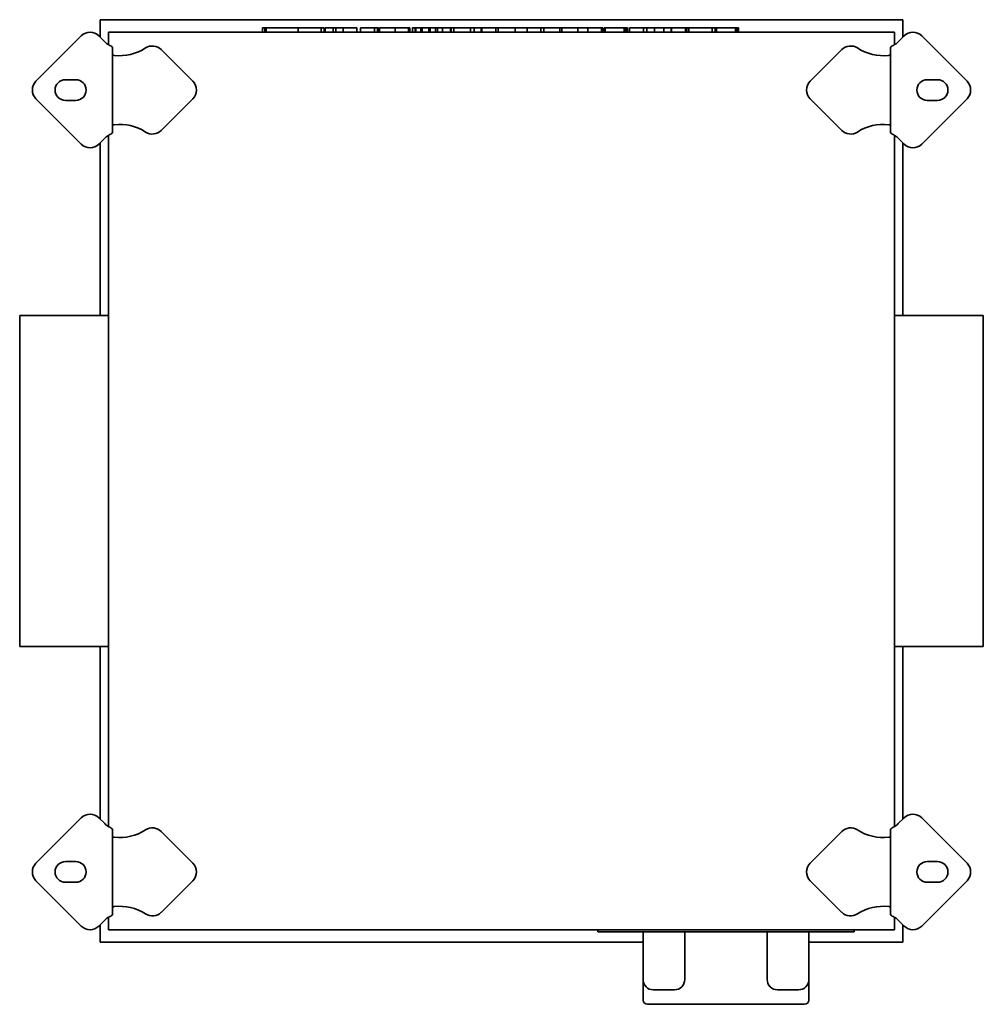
# Model space of a CAD drawing. Header units: millimetres. Extents: x 187 to 653, y 59 to 535.
import ezdxf

# ---------------------------------------------------------------- set-up
doc = ezdxf.new("R2010")
doc.units = ezdxf.units.MM
doc.header["$LTSCALE"] = 2
doc.layers.add('Krawędzie widoczne(ISO)', color=7, linetype='Continuous', lineweight=35, true_color=0x262659)

msp = doc.modelspace()

# ---------------------------------------------------------------- linework, layer by layer
at = {"layer": 'Krawędzie widoczne(ISO)'}
for p, q in [((614, 535), (226, 535)), ((226, 535), (226, 526.53)), ((614, 526.53), (614, 535)), ((610, 529), (230, 529)), ((230, 529), (230, 522.97)), ((304.45, 531), (305.58, 531)), ((304.45, 531), (304.45, 529)), ((305.58, 531), (305.58, 529)), ((305.58, 531), (306.23, 531)), ((306.23, 531), (306.23, 529)), ((306.23, 531), (321.15, 531)), ((321.15, 531), (321.68, 531)), ((321.68, 531), (321.68, 529)), ((321.68, 531), (326.02, 531)), ((326.02, 531), (332.88, 531)), ((332.88, 531), (332.88, 529)), ((332.88, 531), (333.68, 531)), ((333.68, 531), (334.31, 531)), ((334.31, 531), (334.31, 529)), ((334.8, 531), (338.57, 531)), ((334.8, 531), (334.8, 529)), ((338.57, 531), (339.85, 531)), ((338.57, 531), (338.57, 529)), ((339.85, 531), (343.54, 531)), ((339.85, 531), (339.85, 529)), ((343.54, 531), (345.5, 531)), ((343.54, 531), (343.54, 529)), ((345.5, 531), (350.07, 531)), ((350.07, 531), (350.07, 529)), ((351.79, 531), (351.79, 529)), ((351.79, 531), (353.9, 531)), ((353.9, 531), (358.54, 531)), ((358.54, 531), (360.11, 531)), ((358.54, 531), (358.54, 529)), ((360.11, 531), (360.61, 531)), ((360.11, 531), (360.11, 529)), ((360.61, 531), (360.61, 529)), ((361.1, 531), (363.02, 531)), ((361.1, 531), (361.1, 529)), ((363.02, 531), (366.95, 531)), ((366.95, 531), (368.59, 531)), ((368.59, 531), (370.56, 531)), ((368.59, 531), (368.59, 529)), ((370.56, 531), (375.09, 531)), ((375.09, 531), (375.73, 531)), ((375.09, 531), (375.09, 529)), ((375.73, 531), (375.73, 529)), ((376.94, 531), (376.94, 529)), ((376.94, 531), (378.33, 531)), ((378.33, 531), (378.33, 529)), ((378.33, 531), (378.54, 531)), ((378.54, 531), (381.05, 531)), ((378.54, 531), (378.54, 529)), ((381.05, 531), (381.69, 531)), ((381.05, 531), (381.05, 529)), ((381.69, 531), (384.83, 531)), ((381.69, 531), (381.69, 529)), ((384.83, 531), (385.45, 531)), ((384.83, 531), (384.83, 529)), ((385.45, 531), (388.04, 531)), ((385.45, 531), (385.45, 529)), ((388.04, 531), (389.04, 531)), ((388.04, 531), (388.04, 529)), ((389.04, 531), (391.53, 531)), ((389.04, 531), (389.04, 529)), ((391.53, 531), (395.4, 531)), ((391.53, 531), (391.53, 529)), ((395.4, 531), (395.73, 531)), ((395.4, 531), (395.4, 529)), ((395.73, 531), (396.15, 531)), ((395.73, 531), (395.73, 529)), ((396.15, 531), (397.03, 531)), ((397.03, 531), (401.02, 531)), ((397.03, 531), (397.03, 529)), ((401.02, 531), (403.98, 531)), ((403.98, 531), (405.02, 531)), ((405.02, 531), (406.74, 531)), ((405.02, 531), (405.02, 529)), ((406.74, 531), (407.03, 531)), ((406.74, 531), (406.74, 529)), ((407.03, 531), (408.55, 531)), ((408.55, 531), (409.52, 531)), ((409.52, 531), (410.2, 531)), ((410.2, 531), (410.49, 531)), ((410.2, 531), (410.2, 529)), ((410.49, 531), (417.24, 531)), ((410.49, 531), (410.49, 529)), ((417.24, 531), (418.36, 531)), ((417.24, 531), (417.24, 529)), ((418.36, 531), (423.26, 531)), ((418.36, 531), (418.36, 529)), ((423.26, 531), (425.26, 531)), ((425.26, 531), (426.65, 531)), ((426.65, 531), (428.33, 531)), ((426.65, 531), (426.65, 529)), ((428.33, 531), (432.26, 531)), ((432.26, 531), (432.43, 531)), ((432.43, 531), (439.04, 531)), ((432.43, 531), (432.43, 529)), ((439.04, 531), (439.04, 529)), ((439.04, 531), (440.54, 531)), ((440.54, 531), (441.71, 531)), ((440.54, 531), (440.54, 529)), ((441.71, 531), (444.43, 531)), ((444.43, 531), (448.18, 531)), ((448.18, 531), (449.17, 531)), ((448.18, 531), (448.18, 529)), ((449.17, 531), (450.04, 531)), ((449.17, 531), (449.17, 529)), ((450.04, 531), (453.02, 531)), ((453.02, 531), (456, 531)), ((456, 531), (456.87, 531)), ((456.87, 531), (460.16, 531)), ((456.87, 531), (456.87, 529)), ((460.16, 531), (461.79, 531)), ((461.79, 531), (463.77, 531)), ((461.79, 531), (461.79, 529)), ((463.77, 531), (468.29, 531)), ((468.29, 531), (468.93, 531)), ((468.29, 531), (468.29, 529)), ((468.93, 531), (468.93, 529)), ((469.6, 531), (470.14, 531)), ((469.6, 531), (469.6, 529)), ((470.14, 531), (471.17, 531)), ((470.14, 531), (470.14, 529)), ((471.17, 531), (472.41, 531)), ((472.41, 531), (474.52, 531)), ((474.52, 531), (479.32, 531)), ((479.32, 531), (479.67, 531)), ((479.32, 531), (479.32, 529)), ((479.67, 531), (480.2, 531)), ((479.67, 531), (479.67, 529)), ((480.2, 531), (480.86, 531)), ((480.2, 531), (480.2, 529)), ((480.86, 531), (480.86, 529)), ((481.95, 531), (484.06, 531)), ((481.95, 531), (481.95, 529)), ((484.06, 531), (488.7, 531)), ((488.7, 531), (490.27, 531)), ((488.7, 531), (488.7, 529)), ((490.27, 531), (490.3, 531)), ((490.27, 531), (490.27, 529)), ((490.3, 531), (490.3, 529)), ((490.3, 531), (493.91, 531)), ((493.91, 531), (493.91, 529)), ((493.91, 531), (498.47, 531)), ((498.47, 531), (498.77, 531)), ((498.47, 531), (498.47, 529)), ((498.77, 531), (500.29, 531)), ((500.29, 531), (501.25, 531)), ((501.25, 531), (501.94, 531)), ((501.94, 531), (501.94, 529)), ((502.15, 531), (504.26, 531)), ((502.15, 531), (502.15, 529)), ((504.26, 531), (509.01, 531)), ((509.01, 531), (509.6, 531)), ((509.01, 531), (509.01, 529)), ((509.6, 531), (509.6, 529)), ((509.6, 531), (510.55, 531)), ((510.55, 531), (510.55, 529)), ((510.61, 531), (514.96, 531)), ((510.61, 531), (510.61, 529)), ((514.96, 531), (521.82, 531)), ((521.82, 531), (522.62, 531)), ((521.82, 531), (521.82, 529)), ((522.62, 531), (523.24, 531)), ((523.24, 531), (523.24, 529)), ((523.34, 531), (523.88, 531)), ((523.34, 531), (523.34, 529)), ((523.88, 531), (524.91, 531)), ((523.88, 531), (523.88, 529)), ((524.91, 531), (526.15, 531)), ((526.15, 531), (528.26, 531)), ((528.26, 531), (533.06, 531)), ((533.06, 531), (533.41, 531)), ((533.06, 531), (533.06, 529)), ((533.41, 531), (533.95, 531)), ((533.41, 531), (533.41, 529)), ((533.95, 531), (534.6, 531)), ((533.95, 531), (533.95, 529)), ((534.6, 531), (534.6, 529)), ((610, 522.97), (610, 529)), ((194.96, 505.24), (216.88, 527.16)), ((225.37, 527.16), (228.2, 524.33)), ((611.8, 524.33), (614.63, 527.16)), ((623.12, 527.16), (645.04, 505.24)), ((232, 521.37), (232, 480.63)), ((255.48, 520.54), (270.78, 505.24)), ((569.22, 505.24), (584.52, 520.54)), ((608, 480.63), (608, 521.37)), ((209.21, 506), (214.21, 506)), ((625.79, 506), (630.79, 506)), ((216.88, 474.84), (194.96, 496.76)), ((214.21, 496), (209.21, 496)), ((270.78, 496.76), (255.48, 481.46)), ((584.52, 481.46), (569.22, 496.76)), ((645.04, 496.76), (623.12, 474.84)), ((630.79, 496), (625.79, 496)), ((228.2, 477.67), (225.37, 474.84)), ((230, 479.03), (230, 144.97)), ((610, 144.97), (610, 479.03)), ((614.63, 474.84), (611.8, 477.67)), ((226, 475.47), (226, 392)), ((614, 392), (614, 475.47)), ((187.1, 392), (187.1, 232)), ((187.1, 392), (230, 392)), ((610, 392), (652.9, 392)), ((652.9, 232), (652.9, 392)), ((187.1, 232), (230, 232)), ((226, 232), (226, 148.53)), ((610, 232), (652.9, 232)), ((614, 148.53), (614, 232)), ((194.96, 127.24), (216.88, 149.16)), ((225.37, 149.16), (228.2, 146.33)), ((611.8, 146.33), (614.63, 149.16)), ((623.12, 149.16), (645.04, 127.24)), ((232, 143.37), (232, 102.63)), ((608, 102.63), (608, 143.37)), ((255.48, 142.54), (270.78, 127.24)), ((569.22, 127.24), (584.52, 142.54)), ((209.21, 128), (214.21, 128)), ((625.79, 128), (630.79, 128)), ((216.88, 96.84), (194.96, 118.76)), ((214.21, 118), (209.21, 118)), ((270.78, 118.76), (255.48, 103.46)), ((584.52, 103.46), (569.22, 118.76)), ((645.04, 118.76), (623.12, 96.84)), ((630.79, 118), (625.79, 118)), ((230, 101.03), (230, 95)), ((610, 95), (610, 101.03)), ((228.2, 99.67), (225.37, 96.84)), ((226, 97.47), (226, 89)), ((614.63, 96.84), (611.8, 99.67)), ((614, 89), (614, 97.47)), ((230, 95), (610, 95)), ((466.5, 95), (466.5, 94)), ((470.5, 94), (466.5, 94)), ((470.5, 94), (586.5, 94)), ((488.4, 94), (488.4, 71)), ((508.6, 94), (508.6, 71)), ((548.4, 94), (548.4, 71)), ((568.6, 94), (568.6, 71)), ((590.5, 94), (586.5, 94)), ((590.5, 94), (590.5, 95)), ((226, 89), (488.4, 89)), ((568.6, 89), (614, 89)), ((488.5, 70.01), (488.5, 61)), ((568.5, 70.01), (568.5, 61)), ((503.6, 66), (493.4, 66)), ((563.6, 66), (553.4, 66)), ((566.5, 59), (490.5, 59))]:
    msp.add_line(p, q, dxfattribs=at)
for centre, radius, start, end in [((221.13, 522.92), 6, 45, 135), ((618.87, 522.92), 6, 45, 135), ((244.46, 540.6), 23, 225, 228.4323), ((595.54, 540.6), 23, 311.5677, 315), ((235.42, 540.6), 23, 263.4549, 303.0595), ((251.24, 516.29), 6, 45, 123.0595), ((588.76, 516.29), 6, 56.9405, 135), ((604.58, 540.6), 23, 236.9405, 276.5451), ((199.21, 501), 6, 135, 225), ((209.21, 501), 5, 90, 270), ((214.21, 501), 5, 270, 90), ((266.53, 501), 6, 315, 45), ((573.47, 501), 6, 135, 225), ((625.79, 501), 5, 90, 270), ((630.79, 501), 5, 270, 90), ((640.79, 501), 6, 315, 45), ((235.42, 461.4), 23, 56.9405, 96.5451), ((251.24, 485.71), 6, 236.9405, 315), ((588.76, 485.71), 6, 225, 303.0595), ((604.58, 461.4), 23, 83.4549, 123.0595), ((244.46, 461.4), 23, 131.5677, 135), ((595.54, 461.4), 23, 45, 48.4323), ((221.13, 479.08), 6, 225, 315), ((618.87, 479.08), 6, 225, 315), ((221.13, 144.92), 6, 45, 135), ((618.87, 144.92), 6, 45, 135), ((244.46, 162.6), 23, 225, 228.4323), ((235.42, 162.6), 23, 263.4549, 303.0595), ((251.24, 138.29), 6, 45, 123.0595), ((588.76, 138.29), 6, 56.9405, 135), ((604.58, 162.6), 23, 236.9405, 276.5451), ((595.54, 162.6), 23, 311.5677, 315), ((199.21, 123), 6, 135, 225), ((209.21, 123), 5, 90, 270), ((214.21, 123), 5, 270, 90), ((266.53, 123), 6, 315, 45), ((573.47, 123), 6, 135, 225), ((625.79, 123), 5, 90, 270), ((630.79, 123), 5, 270, 90), ((640.79, 123), 6, 315, 45), ((235.42, 83.4), 23, 56.9405, 96.5451), ((604.58, 83.4), 23, 83.4549, 123.0595), ((244.46, 83.4), 23, 131.5677, 135), ((251.24, 107.71), 6, 236.9405, 315), ((588.76, 107.71), 6, 225, 303.0595), ((595.54, 83.4), 23, 45, 48.4323), ((221.13, 101.08), 6, 225, 315), ((618.87, 101.08), 6, 225, 315), ((493.4, 71), 5, 180, 270), ((503.6, 71), 5, 270, 0), ((553.4, 71), 5, 180, 270), ((563.6, 71), 5, 270, 0), ((490.5, 61), 2, 180, 270), ((566.5, 61), 2, 270, 0)]:
    msp.add_arc(centre, radius, start, end, dxfattribs=at)
for points, knots in [([(232, 521.37), (232, 521.52), (231.92, 521.67), (231.64, 521.99), (231.42, 522.15), (230.9, 522.48), (230.59, 522.66), (230.09, 522.93), (229.91, 523.02), (229.56, 523.2), (229.38, 523.29), (229.2, 523.39)], [0, 0, 0, 0, 0.1211213, 0.1211213, 0.2427051, 0.2427051, 0.3638749, 0.3638749, 0.4245444, 0.4245444, 0.4853945, 0.4853945, 0.4853945, 0.4853945]), ([(610.8, 523.39), (610.44, 523.2), (610.08, 523.02), (609.41, 522.66), (609.1, 522.49), (608.58, 522.15), (608.37, 521.99), (608.08, 521.67), (608, 521.52), (608, 521.37)], [0, 0, 0, 0, 0.1219861, 0.1219861, 0.243369, 0.243369, 0.3653617, 0.3653617, 0.48689, 0.48689, 0.48689, 0.48689]), ([(232.8, 517.75), (232.79, 517.75), (232.77, 517.75), (232.76, 517.76), (232.74, 517.76), (232.73, 517.77), (232.71, 517.77), (232.7, 517.77), (232.68, 517.78), (232.67, 517.78), (232.66, 517.79), (232.64, 517.79), (232.63, 517.79), (232.61, 517.8), (232.6, 517.8), (232.58, 517.81), (232.57, 517.81), (232.56, 517.81), (232.54, 517.82), (232.53, 517.82), (232.52, 517.83), (232.5, 517.83), (232.5, 517.83), (232.49, 517.83), (232.49, 517.83), (232.48, 517.84), (232.47, 517.84), (232.46, 517.84), (232.45, 517.85), (232.44, 517.85), (232.42, 517.86), (232.41, 517.86), (232.4, 517.87), (232.39, 517.87), (232.37, 517.88), (232.36, 517.88), (232.35, 517.89), (232.34, 517.89), (232.32, 517.9), (232.31, 517.9), (232.3, 517.91), (232.29, 517.91), (232.28, 517.92), (232.27, 517.92), (232.26, 517.93), (232.25, 517.93), (232.24, 517.93), (232.23, 517.94), (232.23, 517.94), (232.22, 517.94), (232.22, 517.95), (232.22, 517.95), (232.21, 517.95), (232.2, 517.96), (232.19, 517.96), (232.18, 517.97), (232.17, 517.97), (232.16, 517.98), (232.15, 517.99), (232.14, 517.99), (232.14, 518), (232.13, 518), (232.12, 518.01), (232.11, 518.01), (232.11, 518.02), (232.1, 518.03), (232.09, 518.03), (232.09, 518.04), (232.08, 518.04), (232.07, 518.05), (232.07, 518.06), (232.06, 518.06), (232.06, 518.07), (232.05, 518.07), (232.05, 518.08), (232.04, 518.09), (232.04, 518.09), (232.03, 518.1), (232.03, 518.11), (232.02, 518.11), (232.02, 518.12), (232.02, 518.13), (232.02, 518.13), (232.01, 518.14), (232.01, 518.15), (232.01, 518.15), (232.01, 518.16), (232, 518.17), (232, 518.17), (232, 518.18), (232, 518.19), (232, 518.19), (232, 518.2), (232, 518.21)], [0, 0, 0, 0, 0.0045101, 0.0045101, 0.0045101, 0.0090347, 0.0090347, 0.0090347, 0.0135712, 0.0135712, 0.0135712, 0.0181164, 0.0181164, 0.0181164, 0.0226675, 0.0226675, 0.0226675, 0.0272215, 0.0272215, 0.0272215, 0.0317752, 0.0317752, 0.0317752, 0.0329356, 0.0329356, 0.0329356, 0.0363326, 0.0363326, 0.0363326, 0.0409077, 0.0409077, 0.0409077, 0.0454982, 0.0454982, 0.0454982, 0.0501006, 0.0501006, 0.0501006, 0.0547115, 0.0547115, 0.0547115, 0.0593273, 0.0593273, 0.0593273, 0.0639446, 0.0639446, 0.0639446, 0.0669649, 0.0669649, 0.0669649, 0.0685613, 0.0685613, 0.0685613, 0.0731932, 0.0731932, 0.0731932, 0.0778428, 0.0778428, 0.0778428, 0.0825066, 0.0825066, 0.0825066, 0.0871814, 0.0871814, 0.0871814, 0.0918634, 0.0918634, 0.0918634, 0.0965493, 0.0965493, 0.0965493, 0.100365, 0.100365, 0.100365, 0.105938, 0.105938, 0.105938, 0.1106614, 0.1106614, 0.1106614, 0.115401, 0.115401, 0.115401, 0.1201519, 0.1201519, 0.1201519, 0.1249091, 0.1249091, 0.1249091, 0.1296672, 0.1296672, 0.1296672, 0.1344212, 0.1344212, 0.1344212, 0.1344212]), ([(608, 518.21), (608, 518.2), (608, 518.19), (608, 518.19), (608, 518.18), (608, 518.17), (608, 518.17), (607.99, 518.16), (607.99, 518.15), (607.99, 518.15), (607.99, 518.14), (607.98, 518.13), (607.98, 518.13), (607.98, 518.12), (607.98, 518.11), (607.97, 518.11), (607.97, 518.1), (607.96, 518.09), (607.96, 518.09), (607.95, 518.08), (607.95, 518.07), (607.94, 518.07), (607.94, 518.06), (607.93, 518.06), (607.93, 518.05), (607.92, 518.04), (607.91, 518.04), (607.91, 518.03), (607.9, 518.03), (607.89, 518.02), (607.89, 518.01), (607.88, 518.01), (607.87, 518), (607.86, 518), (607.86, 517.99), (607.85, 517.99), (607.84, 517.98), (607.83, 517.97), (607.82, 517.97), (607.81, 517.96), (607.8, 517.96), (607.79, 517.95), (607.78, 517.95), (607.77, 517.94), (607.76, 517.94), (607.75, 517.93), (607.74, 517.93), (607.74, 517.92), (607.73, 517.92), (607.73, 517.92), (607.72, 517.92), (607.72, 517.92), (607.71, 517.91), (607.7, 517.91), (607.69, 517.9), (607.68, 517.9), (607.66, 517.89), (607.65, 517.89), (607.64, 517.88), (607.63, 517.88), (607.61, 517.87), (607.6, 517.87), (607.59, 517.86), (607.58, 517.86), (607.56, 517.85), (607.55, 517.85), (607.54, 517.84), (607.52, 517.84), (607.51, 517.84), (607.5, 517.83), (607.49, 517.83), (607.49, 517.83), (607.48, 517.83), (607.47, 517.82), (607.47, 517.82), (607.46, 517.82), (607.44, 517.81), (607.43, 517.81), (607.42, 517.81), (607.4, 517.8), (607.39, 517.8), (607.37, 517.79), (607.36, 517.79), (607.34, 517.79), (607.33, 517.78), (607.32, 517.78), (607.3, 517.77), (607.29, 517.77), (607.27, 517.77), (607.26, 517.76), (607.24, 517.76), (607.23, 517.75), (607.21, 517.75), (607.2, 517.75)], [0, 0, 0, 0, 0.0047728, 0.0047728, 0.0047728, 0.0095512, 0.0095512, 0.0095512, 0.0143301, 0.0143301, 0.0143301, 0.0191047, 0.0191047, 0.0191047, 0.0238701, 0.0238701, 0.0238701, 0.0286216, 0.0286216, 0.0286216, 0.0333544, 0.0333544, 0.0333544, 0.0382298, 0.0382298, 0.0382298, 0.0427614, 0.0427614, 0.0427614, 0.0474593, 0.0474593, 0.0474593, 0.0521542, 0.0521542, 0.0521542, 0.0568425, 0.0568425, 0.0568425, 0.0615206, 0.0615206, 0.0615206, 0.0661851, 0.0661851, 0.0661851, 0.0708326, 0.0708326, 0.0708326, 0.0744107, 0.0744107, 0.0744107, 0.0754605, 0.0754605, 0.0754605, 0.080083, 0.080083, 0.080083, 0.0847043, 0.0847043, 0.0847043, 0.0893209, 0.0893209, 0.0893209, 0.0939292, 0.0939292, 0.0939292, 0.0985257, 0.0985257, 0.0985257, 0.1031072, 0.1031072, 0.1031072, 0.1049061, 0.1049061, 0.1049061, 0.1076745, 0.1076745, 0.1076745, 0.112241, 0.112241, 0.112241, 0.1168056, 0.1168056, 0.1168056, 0.1213652, 0.1213652, 0.1213652, 0.125917, 0.125917, 0.125917, 0.1304582, 0.1304582, 0.1304582, 0.1349859, 0.1349859, 0.1349859, 0.1349859]), ([(232, 483.79), (232, 483.8), (232, 483.81), (232, 483.81), (232, 483.82), (232, 483.83), (232, 483.83), (232.01, 483.84), (232.01, 483.85), (232.01, 483.85), (232.01, 483.86), (232.02, 483.87), (232.02, 483.87), (232.02, 483.88), (232.02, 483.89), (232.03, 483.89), (232.03, 483.9), (232.04, 483.91), (232.04, 483.91), (232.05, 483.92), (232.05, 483.93), (232.06, 483.93), (232.06, 483.94), (232.07, 483.94), (232.07, 483.95), (232.08, 483.96), (232.09, 483.96), (232.09, 483.97), (232.1, 483.97), (232.11, 483.98), (232.11, 483.99), (232.12, 483.99), (232.13, 484), (232.14, 484), (232.14, 484.01), (232.15, 484.01), (232.16, 484.02), (232.17, 484.03), (232.18, 484.03), (232.19, 484.04), (232.2, 484.04), (232.21, 484.05), (232.22, 484.05), (232.23, 484.06), (232.24, 484.06), (232.25, 484.07), (232.26, 484.07), (232.26, 484.08), (232.27, 484.08), (232.27, 484.08), (232.28, 484.08), (232.28, 484.08), (232.29, 484.09), (232.3, 484.09), (232.31, 484.1), (232.32, 484.1), (232.34, 484.11), (232.35, 484.11), (232.36, 484.12), (232.37, 484.12), (232.39, 484.13), (232.4, 484.13), (232.41, 484.14), (232.42, 484.14), (232.44, 484.15), (232.45, 484.15), (232.46, 484.16), (232.48, 484.16), (232.49, 484.16), (232.5, 484.17), (232.51, 484.17), (232.51, 484.17), (232.52, 484.17), (232.53, 484.18), (232.53, 484.18), (232.54, 484.18), (232.56, 484.19), (232.57, 484.19), (232.58, 484.19), (232.6, 484.2), (232.61, 484.2), (232.63, 484.21), (232.64, 484.21), (232.66, 484.21), (232.67, 484.22), (232.68, 484.22), (232.7, 484.23), (232.71, 484.23), (232.73, 484.23), (232.74, 484.24), (232.76, 484.24), (232.77, 484.25), (232.79, 484.25), (232.8, 484.25)], [0, 0, 0, 0, 0.0047728, 0.0047728, 0.0047728, 0.0095512, 0.0095512, 0.0095512, 0.0143301, 0.0143301, 0.0143301, 0.0191047, 0.0191047, 0.0191047, 0.0238701, 0.0238701, 0.0238701, 0.0286216, 0.0286216, 0.0286216, 0.0333544, 0.0333544, 0.0333544, 0.0382298, 0.0382298, 0.0382298, 0.0427614, 0.0427614, 0.0427614, 0.0474593, 0.0474593, 0.0474593, 0.0521542, 0.0521542, 0.0521542, 0.0568425, 0.0568425, 0.0568425, 0.0615206, 0.0615206, 0.0615206, 0.0661851, 0.0661851, 0.0661851, 0.0708326, 0.0708326, 0.0708326, 0.0744107, 0.0744107, 0.0744107, 0.0754605, 0.0754605, 0.0754605, 0.080083, 0.080083, 0.080083, 0.0847043, 0.0847043, 0.0847043, 0.0893209, 0.0893209, 0.0893209, 0.0939292, 0.0939292, 0.0939292, 0.0985257, 0.0985257, 0.0985257, 0.1031072, 0.1031072, 0.1031072, 0.1049061, 0.1049061, 0.1049061, 0.1076745, 0.1076745, 0.1076745, 0.112241, 0.112241, 0.112241, 0.1168056, 0.1168056, 0.1168056, 0.1213652, 0.1213652, 0.1213652, 0.125917, 0.125917, 0.125917, 0.1304582, 0.1304582, 0.1304582, 0.1349859, 0.1349859, 0.1349859, 0.1349859]), ([(607.2, 484.25), (607.21, 484.25), (607.23, 484.25), (607.24, 484.24), (607.26, 484.24), (607.27, 484.23), (607.29, 484.23), (607.3, 484.23), (607.32, 484.22), (607.33, 484.22), (607.34, 484.21), (607.36, 484.21), (607.37, 484.21), (607.39, 484.2), (607.4, 484.2), (607.42, 484.19), (607.43, 484.19), (607.44, 484.19), (607.46, 484.18), (607.47, 484.18), (607.48, 484.17), (607.5, 484.17), (607.5, 484.17), (607.51, 484.17), (607.51, 484.17), (607.52, 484.16), (607.53, 484.16), (607.54, 484.16), (607.55, 484.15), (607.56, 484.15), (607.58, 484.14), (607.59, 484.14), (607.6, 484.13), (607.61, 484.13), (607.63, 484.12), (607.64, 484.12), (607.65, 484.11), (607.66, 484.11), (607.68, 484.1), (607.69, 484.1), (607.7, 484.09), (607.71, 484.09), (607.72, 484.08), (607.73, 484.08), (607.74, 484.07), (607.75, 484.07), (607.76, 484.07), (607.77, 484.06), (607.77, 484.06), (607.78, 484.06), (607.78, 484.05), (607.78, 484.05), (607.79, 484.05), (607.8, 484.04), (607.81, 484.04), (607.82, 484.03), (607.83, 484.03), (607.84, 484.02), (607.85, 484.01), (607.86, 484.01), (607.86, 484), (607.87, 484), (607.88, 483.99), (607.89, 483.99), (607.89, 483.98), (607.9, 483.97), (607.91, 483.97), (607.91, 483.96), (607.92, 483.96), (607.93, 483.95), (607.93, 483.94), (607.94, 483.94), (607.94, 483.93), (607.95, 483.93), (607.95, 483.92), (607.96, 483.91), (607.96, 483.91), (607.97, 483.9), (607.97, 483.89), (607.98, 483.89), (607.98, 483.88), (607.98, 483.87), (607.98, 483.87), (607.99, 483.86), (607.99, 483.85), (607.99, 483.85), (607.99, 483.84), (608, 483.83), (608, 483.83), (608, 483.82), (608, 483.81), (608, 483.81), (608, 483.8), (608, 483.79)], [0, 0, 0, 0, 0.0045101, 0.0045101, 0.0045101, 0.0090347, 0.0090347, 0.0090347, 0.0135712, 0.0135712, 0.0135712, 0.0181164, 0.0181164, 0.0181164, 0.0226675, 0.0226675, 0.0226675, 0.0272215, 0.0272215, 0.0272215, 0.0317752, 0.0317752, 0.0317752, 0.0329356, 0.0329356, 0.0329356, 0.0363326, 0.0363326, 0.0363326, 0.0409077, 0.0409077, 0.0409077, 0.0454982, 0.0454982, 0.0454982, 0.0501006, 0.0501006, 0.0501006, 0.0547115, 0.0547115, 0.0547115, 0.0593273, 0.0593273, 0.0593273, 0.0639446, 0.0639446, 0.0639446, 0.0669649, 0.0669649, 0.0669649, 0.0685613, 0.0685613, 0.0685613, 0.0731932, 0.0731932, 0.0731932, 0.0778428, 0.0778428, 0.0778428, 0.0825066, 0.0825066, 0.0825066, 0.0871814, 0.0871814, 0.0871814, 0.0918634, 0.0918634, 0.0918634, 0.0965493, 0.0965493, 0.0965493, 0.100365, 0.100365, 0.100365, 0.105938, 0.105938, 0.105938, 0.1106614, 0.1106614, 0.1106614, 0.115401, 0.115401, 0.115401, 0.1201519, 0.1201519, 0.1201519, 0.1249091, 0.1249091, 0.1249091, 0.1296672, 0.1296672, 0.1296672, 0.1344212, 0.1344212, 0.1344212, 0.1344212]), ([(229.2, 478.61), (229.56, 478.8), (229.92, 478.98), (230.59, 479.34), (230.9, 479.51), (231.42, 479.85), (231.63, 480.01), (231.92, 480.33), (232, 480.48), (232, 480.63)], [0, 0, 0, 0, 0.1219861, 0.1219861, 0.243369, 0.243369, 0.3653617, 0.3653617, 0.48689, 0.48689, 0.48689, 0.48689]), ([(608, 480.63), (608, 480.48), (608.08, 480.33), (608.36, 480.01), (608.58, 479.85), (609.1, 479.52), (609.41, 479.34), (609.91, 479.07), (610.09, 478.98), (610.44, 478.8), (610.62, 478.71), (610.8, 478.61)], [0, 0, 0, 0, 0.1211213, 0.1211213, 0.2427051, 0.2427051, 0.3638749, 0.3638749, 0.4245444, 0.4245444, 0.4853945, 0.4853945, 0.4853945, 0.4853945]), ([(232, 143.37), (232, 143.52), (231.92, 143.67), (231.64, 143.99), (231.42, 144.15), (230.9, 144.48), (230.59, 144.66), (230.09, 144.93), (229.91, 145.02), (229.56, 145.2), (229.38, 145.29), (229.2, 145.39)], [0, 0, 0, 0, 0.1211213, 0.1211213, 0.2427051, 0.2427051, 0.3638749, 0.3638749, 0.4245444, 0.4245444, 0.4853945, 0.4853945, 0.4853945, 0.4853945]), ([(610.8, 145.39), (610.44, 145.2), (610.08, 145.02), (609.41, 144.66), (609.1, 144.49), (608.58, 144.15), (608.37, 143.99), (608.08, 143.67), (608, 143.52), (608, 143.37)], [0, 0, 0, 0, 0.1219861, 0.1219861, 0.243369, 0.243369, 0.3653617, 0.3653617, 0.48689, 0.48689, 0.48689, 0.48689]), ([(232.8, 139.75), (232.79, 139.75), (232.77, 139.75), (232.76, 139.76), (232.74, 139.76), (232.73, 139.77), (232.71, 139.77), (232.7, 139.77), (232.68, 139.78), (232.67, 139.78), (232.66, 139.79), (232.64, 139.79), (232.63, 139.79), (232.61, 139.8), (232.6, 139.8), (232.58, 139.81), (232.57, 139.81), (232.56, 139.81), (232.54, 139.82), (232.53, 139.82), (232.52, 139.83), (232.5, 139.83), (232.5, 139.83), (232.49, 139.83), (232.49, 139.83), (232.48, 139.84), (232.47, 139.84), (232.46, 139.84), (232.45, 139.85), (232.44, 139.85), (232.42, 139.86), (232.41, 139.86), (232.4, 139.87), (232.39, 139.87), (232.37, 139.88), (232.36, 139.88), (232.35, 139.89), (232.34, 139.89), (232.32, 139.9), (232.31, 139.9), (232.3, 139.91), (232.29, 139.91), (232.28, 139.92), (232.27, 139.92), (232.26, 139.93), (232.25, 139.93), (232.24, 139.93), (232.23, 139.94), (232.23, 139.94), (232.22, 139.94), (232.22, 139.95), (232.22, 139.95), (232.21, 139.95), (232.2, 139.96), (232.19, 139.96), (232.18, 139.97), (232.17, 139.97), (232.16, 139.98), (232.15, 139.99), (232.14, 139.99), (232.14, 140), (232.13, 140), (232.12, 140.01), (232.11, 140.01), (232.11, 140.02), (232.1, 140.03), (232.09, 140.03), (232.09, 140.04), (232.08, 140.04), (232.07, 140.05), (232.07, 140.06), (232.06, 140.06), (232.06, 140.07), (232.05, 140.07), (232.05, 140.08), (232.04, 140.09), (232.04, 140.09), (232.03, 140.1), (232.03, 140.11), (232.02, 140.11), (232.02, 140.12), (232.02, 140.13), (232.02, 140.13), (232.01, 140.14), (232.01, 140.15), (232.01, 140.15), (232.01, 140.16), (232, 140.17), (232, 140.17), (232, 140.18), (232, 140.19), (232, 140.19), (232, 140.2), (232, 140.21)], [0, 0, 0, 0, 0.0045101, 0.0045101, 0.0045101, 0.0090347, 0.0090347, 0.0090347, 0.0135712, 0.0135712, 0.0135712, 0.0181164, 0.0181164, 0.0181164, 0.0226675, 0.0226675, 0.0226675, 0.0272215, 0.0272215, 0.0272215, 0.0317752, 0.0317752, 0.0317752, 0.0329356, 0.0329356, 0.0329356, 0.0363326, 0.0363326, 0.0363326, 0.0409077, 0.0409077, 0.0409077, 0.0454982, 0.0454982, 0.0454982, 0.0501006, 0.0501006, 0.0501006, 0.0547115, 0.0547115, 0.0547115, 0.0593273, 0.0593273, 0.0593273, 0.0639446, 0.0639446, 0.0639446, 0.0669649, 0.0669649, 0.0669649, 0.0685613, 0.0685613, 0.0685613, 0.0731932, 0.0731932, 0.0731932, 0.0778428, 0.0778428, 0.0778428, 0.0825066, 0.0825066, 0.0825066, 0.0871814, 0.0871814, 0.0871814, 0.0918634, 0.0918634, 0.0918634, 0.0965493, 0.0965493, 0.0965493, 0.100365, 0.100365, 0.100365, 0.105938, 0.105938, 0.105938, 0.1106614, 0.1106614, 0.1106614, 0.115401, 0.115401, 0.115401, 0.1201519, 0.1201519, 0.1201519, 0.1249091, 0.1249091, 0.1249091, 0.1296672, 0.1296672, 0.1296672, 0.1344212, 0.1344212, 0.1344212, 0.1344212]), ([(608, 140.21), (608, 140.2), (608, 140.19), (608, 140.19), (608, 140.18), (608, 140.17), (608, 140.17), (607.99, 140.16), (607.99, 140.15), (607.99, 140.15), (607.99, 140.14), (607.98, 140.13), (607.98, 140.13), (607.98, 140.12), (607.98, 140.11), (607.97, 140.11), (607.97, 140.1), (607.96, 140.09), (607.96, 140.09), (607.95, 140.08), (607.95, 140.07), (607.94, 140.07), (607.94, 140.06), (607.93, 140.06), (607.93, 140.05), (607.92, 140.04), (607.91, 140.04), (607.91, 140.03), (607.9, 140.03), (607.89, 140.02), (607.89, 140.01), (607.88, 140.01), (607.87, 140), (607.86, 140), (607.86, 139.99), (607.85, 139.99), (607.84, 139.98), (607.83, 139.97), (607.82, 139.97), (607.81, 139.96), (607.8, 139.96), (607.79, 139.95), (607.78, 139.95), (607.77, 139.94), (607.76, 139.94), (607.75, 139.93), (607.74, 139.93), (607.74, 139.92), (607.73, 139.92), (607.73, 139.92), (607.72, 139.92), (607.72, 139.92), (607.71, 139.91), (607.7, 139.91), (607.69, 139.9), (607.68, 139.9), (607.66, 139.89), (607.65, 139.89), (607.64, 139.88), (607.63, 139.88), (607.61, 139.87), (607.6, 139.87), (607.59, 139.86), (607.58, 139.86), (607.56, 139.85), (607.55, 139.85), (607.54, 139.84), (607.52, 139.84), (607.51, 139.84), (607.5, 139.83), (607.49, 139.83), (607.49, 139.83), (607.48, 139.83), (607.47, 139.82), (607.47, 139.82), (607.46, 139.82), (607.44, 139.81), (607.43, 139.81), (607.42, 139.81), (607.4, 139.8), (607.39, 139.8), (607.37, 139.79), (607.36, 139.79), (607.34, 139.79), (607.33, 139.78), (607.32, 139.78), (607.3, 139.77), (607.29, 139.77), (607.27, 139.77), (607.26, 139.76), (607.24, 139.76), (607.23, 139.75), (607.21, 139.75), (607.2, 139.75)], [0, 0, 0, 0, 0.0047728, 0.0047728, 0.0047728, 0.0095512, 0.0095512, 0.0095512, 0.0143301, 0.0143301, 0.0143301, 0.0191047, 0.0191047, 0.0191047, 0.0238701, 0.0238701, 0.0238701, 0.0286216, 0.0286216, 0.0286216, 0.0333544, 0.0333544, 0.0333544, 0.0382298, 0.0382298, 0.0382298, 0.0427614, 0.0427614, 0.0427614, 0.0474593, 0.0474593, 0.0474593, 0.0521542, 0.0521542, 0.0521542, 0.0568425, 0.0568425, 0.0568425, 0.0615206, 0.0615206, 0.0615206, 0.0661851, 0.0661851, 0.0661851, 0.0708326, 0.0708326, 0.0708326, 0.0744107, 0.0744107, 0.0744107, 0.0754605, 0.0754605, 0.0754605, 0.080083, 0.080083, 0.080083, 0.0847043, 0.0847043, 0.0847043, 0.0893209, 0.0893209, 0.0893209, 0.0939292, 0.0939292, 0.0939292, 0.0985257, 0.0985257, 0.0985257, 0.1031072, 0.1031072, 0.1031072, 0.1049061, 0.1049061, 0.1049061, 0.1076745, 0.1076745, 0.1076745, 0.112241, 0.112241, 0.112241, 0.1168056, 0.1168056, 0.1168056, 0.1213652, 0.1213652, 0.1213652, 0.125917, 0.125917, 0.125917, 0.1304582, 0.1304582, 0.1304582, 0.1349859, 0.1349859, 0.1349859, 0.1349859]), ([(232, 105.79), (232, 105.8), (232, 105.81), (232, 105.81), (232, 105.82), (232, 105.83), (232, 105.83), (232.01, 105.84), (232.01, 105.85), (232.01, 105.85), (232.01, 105.86), (232.02, 105.87), (232.02, 105.87), (232.02, 105.88), (232.02, 105.89), (232.03, 105.89), (232.03, 105.9), (232.04, 105.91), (232.04, 105.91), (232.05, 105.92), (232.05, 105.93), (232.06, 105.93), (232.06, 105.94), (232.07, 105.94), (232.07, 105.95), (232.08, 105.96), (232.09, 105.96), (232.09, 105.97), (232.1, 105.97), (232.11, 105.98), (232.11, 105.99), (232.12, 105.99), (232.13, 106), (232.14, 106), (232.14, 106.01), (232.15, 106.01), (232.16, 106.02), (232.17, 106.03), (232.18, 106.03), (232.19, 106.04), (232.2, 106.04), (232.21, 106.05), (232.22, 106.05), (232.23, 106.06), (232.24, 106.06), (232.25, 106.07), (232.26, 106.07), (232.26, 106.08), (232.27, 106.08), (232.27, 106.08), (232.28, 106.08), (232.28, 106.08), (232.29, 106.09), (232.3, 106.09), (232.31, 106.1), (232.32, 106.1), (232.34, 106.11), (232.35, 106.11), (232.36, 106.12), (232.37, 106.12), (232.39, 106.13), (232.4, 106.13), (232.41, 106.14), (232.42, 106.14), (232.44, 106.15), (232.45, 106.15), (232.46, 106.16), (232.48, 106.16), (232.49, 106.16), (232.5, 106.17), (232.51, 106.17), (232.51, 106.17), (232.52, 106.17), (232.53, 106.18), (232.53, 106.18), (232.54, 106.18), (232.56, 106.19), (232.57, 106.19), (232.58, 106.19), (232.6, 106.2), (232.61, 106.2), (232.63, 106.21), (232.64, 106.21), (232.66, 106.21), (232.67, 106.22), (232.68, 106.22), (232.7, 106.23), (232.71, 106.23), (232.73, 106.23), (232.74, 106.24), (232.76, 106.24), (232.77, 106.25), (232.79, 106.25), (232.8, 106.25)], [0, 0, 0, 0, 0.0047728, 0.0047728, 0.0047728, 0.0095512, 0.0095512, 0.0095512, 0.0143301, 0.0143301, 0.0143301, 0.0191047, 0.0191047, 0.0191047, 0.0238701, 0.0238701, 0.0238701, 0.0286216, 0.0286216, 0.0286216, 0.0333544, 0.0333544, 0.0333544, 0.0382298, 0.0382298, 0.0382298, 0.0427614, 0.0427614, 0.0427614, 0.0474593, 0.0474593, 0.0474593, 0.0521542, 0.0521542, 0.0521542, 0.0568425, 0.0568425, 0.0568425, 0.0615206, 0.0615206, 0.0615206, 0.0661851, 0.0661851, 0.0661851, 0.0708326, 0.0708326, 0.0708326, 0.0744107, 0.0744107, 0.0744107, 0.0754605, 0.0754605, 0.0754605, 0.080083, 0.080083, 0.080083, 0.0847043, 0.0847043, 0.0847043, 0.0893209, 0.0893209, 0.0893209, 0.0939292, 0.0939292, 0.0939292, 0.0985257, 0.0985257, 0.0985257, 0.1031072, 0.1031072, 0.1031072, 0.1049061, 0.1049061, 0.1049061, 0.1076745, 0.1076745, 0.1076745, 0.112241, 0.112241, 0.112241, 0.1168056, 0.1168056, 0.1168056, 0.1213652, 0.1213652, 0.1213652, 0.125917, 0.125917, 0.125917, 0.1304582, 0.1304582, 0.1304582, 0.1349859, 0.1349859, 0.1349859, 0.1349859]), ([(607.2, 106.25), (607.21, 106.25), (607.23, 106.25), (607.24, 106.24), (607.26, 106.24), (607.27, 106.23), (607.29, 106.23), (607.3, 106.23), (607.32, 106.22), (607.33, 106.22), (607.34, 106.21), (607.36, 106.21), (607.37, 106.21), (607.39, 106.2), (607.4, 106.2), (607.42, 106.19), (607.43, 106.19), (607.44, 106.19), (607.46, 106.18), (607.47, 106.18), (607.48, 106.17), (607.5, 106.17), (607.5, 106.17), (607.51, 106.17), (607.51, 106.17), (607.52, 106.16), (607.53, 106.16), (607.54, 106.16), (607.55, 106.15), (607.56, 106.15), (607.58, 106.14), (607.59, 106.14), (607.6, 106.13), (607.61, 106.13), (607.63, 106.12), (607.64, 106.12), (607.65, 106.11), (607.66, 106.11), (607.68, 106.1), (607.69, 106.1), (607.7, 106.09), (607.71, 106.09), (607.72, 106.08), (607.73, 106.08), (607.74, 106.07), (607.75, 106.07), (607.76, 106.07), (607.77, 106.06), (607.77, 106.06), (607.78, 106.06), (607.78, 106.05), (607.78, 106.05), (607.79, 106.05), (607.8, 106.04), (607.81, 106.04), (607.82, 106.03), (607.83, 106.03), (607.84, 106.02), (607.85, 106.01), (607.86, 106.01), (607.86, 106), (607.87, 106), (607.88, 105.99), (607.89, 105.99), (607.89, 105.98), (607.9, 105.97), (607.91, 105.97), (607.91, 105.96), (607.92, 105.96), (607.93, 105.95), (607.93, 105.94), (607.94, 105.94), (607.94, 105.93), (607.95, 105.93), (607.95, 105.92), (607.96, 105.91), (607.96, 105.91), (607.97, 105.9), (607.97, 105.89), (607.98, 105.89), (607.98, 105.88), (607.98, 105.87), (607.98, 105.87), (607.99, 105.86), (607.99, 105.85), (607.99, 105.85), (607.99, 105.84), (608, 105.83), (608, 105.83), (608, 105.82), (608, 105.81), (608, 105.81), (608, 105.8), (608, 105.79)], [0, 0, 0, 0, 0.0045101, 0.0045101, 0.0045101, 0.0090347, 0.0090347, 0.0090347, 0.0135712, 0.0135712, 0.0135712, 0.0181164, 0.0181164, 0.0181164, 0.0226675, 0.0226675, 0.0226675, 0.0272215, 0.0272215, 0.0272215, 0.0317752, 0.0317752, 0.0317752, 0.0329356, 0.0329356, 0.0329356, 0.0363326, 0.0363326, 0.0363326, 0.0409077, 0.0409077, 0.0409077, 0.0454982, 0.0454982, 0.0454982, 0.0501006, 0.0501006, 0.0501006, 0.0547115, 0.0547115, 0.0547115, 0.0593273, 0.0593273, 0.0593273, 0.0639446, 0.0639446, 0.0639446, 0.0669649, 0.0669649, 0.0669649, 0.0685613, 0.0685613, 0.0685613, 0.0731932, 0.0731932, 0.0731932, 0.0778428, 0.0778428, 0.0778428, 0.0825066, 0.0825066, 0.0825066, 0.0871814, 0.0871814, 0.0871814, 0.0918634, 0.0918634, 0.0918634, 0.0965493, 0.0965493, 0.0965493, 0.100365, 0.100365, 0.100365, 0.105938, 0.105938, 0.105938, 0.1106614, 0.1106614, 0.1106614, 0.115401, 0.115401, 0.115401, 0.1201519, 0.1201519, 0.1201519, 0.1249091, 0.1249091, 0.1249091, 0.1296672, 0.1296672, 0.1296672, 0.1344212, 0.1344212, 0.1344212, 0.1344212]), ([(229.2, 100.61), (229.56, 100.8), (229.92, 100.98), (230.59, 101.34), (230.9, 101.51), (231.42, 101.85), (231.63, 102.01), (231.92, 102.33), (232, 102.48), (232, 102.63)], [0, 0, 0, 0, 0.1219861, 0.1219861, 0.243369, 0.243369, 0.3653617, 0.3653617, 0.48689, 0.48689, 0.48689, 0.48689]), ([(608, 102.63), (608, 102.48), (608.08, 102.33), (608.36, 102.01), (608.58, 101.85), (609.1, 101.52), (609.41, 101.34), (609.91, 101.07), (610.09, 100.98), (610.44, 100.8), (610.62, 100.71), (610.8, 100.61)], [0, 0, 0, 0, 0.1211213, 0.1211213, 0.2427051, 0.2427051, 0.3638749, 0.3638749, 0.4245444, 0.4245444, 0.4853945, 0.4853945, 0.4853945, 0.4853945])]:
    msp.add_open_spline(points, degree=3, knots=knots, dxfattribs=at)

doc.saveas('drawing.dxf')
